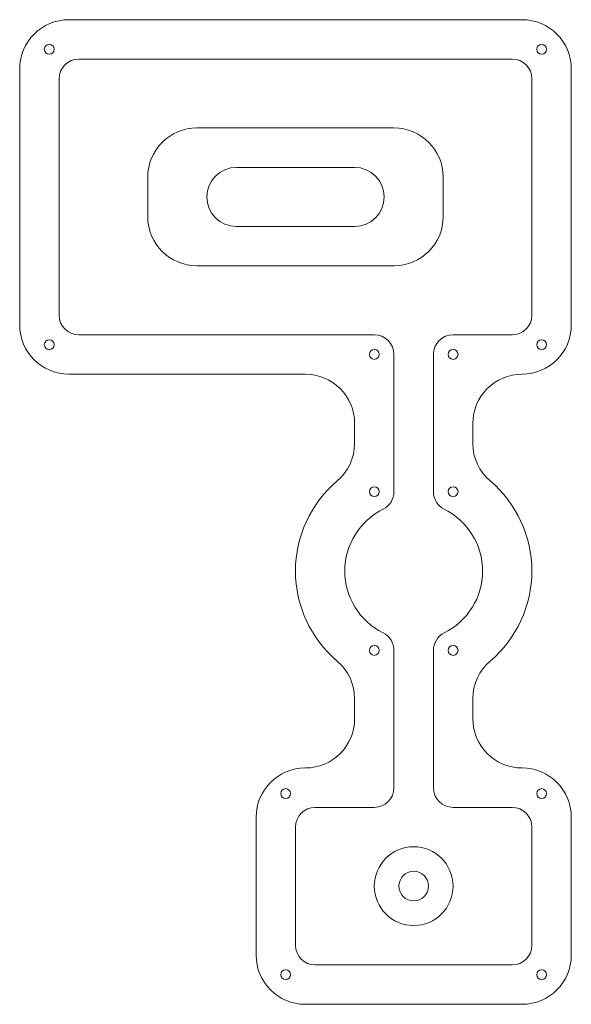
# Model space of a CAD drawing. Header units: inches. Extents: x 1.7 to 8.7, y 0.6 to 13.1.
import ezdxf

# ---------------------------------------------------------------- set-up
doc = ezdxf.new("R2010")
doc.units = ezdxf.units.IN
doc.header["$MEASUREMENT"] = 0

msp = doc.modelspace()

# ---------------------------------------------------------------- linework, layer by layer
at = {"color": 7, "linetype": 'Continuous', "lineweight": 0}
for p, q in [((8.04, 13.101), (2.29, 13.101)), ((7.915, 12.601), (2.415, 12.601)), ((1.665, 12.476), (1.665, 9.226)), ((8.665, 9.226), (8.665, 12.476)), ((2.165, 12.351), (2.165, 9.351)), ((8.165, 9.351), (8.165, 12.351)), ((6.415, 11.726), (3.915, 11.726)), ((5.915, 11.226), (4.415, 11.226)), ((3.29, 11.101), (3.29, 10.601)), ((7.04, 10.601), (7.04, 11.101)), ((4.415, 10.476), (5.915, 10.476)), ((3.915, 9.976), (6.415, 9.976)), ((2.415, 9.101), (6.165, 9.101)), ((7.165, 9.101), (7.915, 9.101)), ((6.415, 8.851), (6.415, 7.109)), ((6.915, 7.109), (6.915, 8.851)), ((2.29, 8.601), (5.29, 8.601)), ((5.915, 7.976), (5.915, 7.721)), ((7.415, 7.721), (7.415, 7.976)), ((6.415, 5.093), (6.415, 3.351)), ((6.915, 3.351), (6.915, 5.093)), ((5.915, 4.481), (5.915, 4.226)), ((7.415, 4.226), (7.415, 4.481)), ((6.165, 3.101), (5.415, 3.101)), ((7.915, 3.101), (7.165, 3.101)), ((4.665, 2.976), (4.665, 1.226)), ((8.665, 1.226), (8.665, 2.976)), ((5.165, 2.851), (5.165, 1.351)), ((8.165, 1.351), (8.165, 2.851)), ((5.415, 1.101), (7.915, 1.101)), ((5.29, 0.601), (8.04, 0.601))]:
    msp.add_line(p, q, dxfattribs=at)
for centre, radius in [((2.04, 12.726), 0.0625), ((2.04, 8.976), 0.0625), ((6.165, 8.851), 0.0625), ((7.165, 8.851), 0.0625), ((6.165, 7.109), 0.0625), ((6.165, 5.093), 0.0625), ((5.04, 3.276), 0.0625), ((6.665, 2.101), 0.5), ((6.665, 2.101), 0.188), ((5.04, 0.976), 0.0625)]:
    msp.add_circle(centre, radius, dxfattribs=at)
at = {"color": 5, "linetype": 'Continuous', "lineweight": 0}
for centre in [(8.29, 12.726), (8.29, 8.976), (7.165, 7.109), (7.165, 5.093), (8.29, 3.276), (8.29, 0.976)]:
    msp.add_circle(centre, 0.0625, dxfattribs=at)
at = {"color": 7, "linetype": 'Continuous', "lineweight": 0}
for centre, radius, start, end in [((2.29, 12.476), 0.625, 90, 180), ((8.04, 12.476), 0.625, 360, 90), ((2.415, 12.351), 0.25, 90, 180), ((7.915, 12.351), 0.25, 360, 90), ((3.915, 11.101), 0.625, 90, 180), ((6.415, 11.101), 0.625, 360, 90), ((4.415, 10.851), 0.375, 90, 270), ((5.915, 10.851), 0.375, 270, 90), ((3.915, 10.601), 0.625, 180, 270), ((6.415, 10.601), 0.625, 270, 0), ((2.415, 9.351), 0.25, 180, 270), ((7.915, 9.351), 0.25, 270, 0), ((2.29, 9.226), 0.625, 180, 270), ((8.04, 9.226), 0.625, 270, 0), ((6.165, 8.851), 0.25, 360, 90), ((7.165, 8.851), 0.25, 90, 180), ((5.29, 7.976), 0.625, 360, 90), ((8.04, 7.976), 0.625, 90, 180), ((5.29, 7.721), 0.625, 310.3202, 0), ((8.04, 7.721), 0.625, 180, 229.6798), ((6.665, 6.101), 1.5, 130.3202, 229.6798), ((6.665, 6.101), 1.5, 310.3202, 49.6798), ((6.165, 7.109), 0.25, 296.3878, 0), ((7.165, 7.109), 0.25, 180, 243.6122), ((6.665, 6.101), 0.875, 116.3878, 243.6122), ((6.665, 6.101), 0.875, 296.3878, 63.6122), ((6.165, 5.093), 0.25, 0, 63.6122), ((7.165, 5.093), 0.25, 116.3878, 180), ((5.29, 4.481), 0.625, 0, 49.6798), ((8.04, 4.481), 0.625, 130.3202, 180), ((5.29, 4.226), 0.625, 270, 0), ((8.04, 4.226), 0.625, 180, 270), ((5.29, 2.976), 0.625, 90, 180), ((8.04, 2.976), 0.625, 360, 90), ((6.165, 3.351), 0.25, 270, 0), ((7.165, 3.351), 0.25, 180, 270), ((5.415, 2.851), 0.25, 90, 180), ((7.915, 2.851), 0.25, 360, 90), ((5.415, 1.351), 0.25, 180, 270), ((7.915, 1.351), 0.25, 270, 0), ((5.29, 1.226), 0.625, 180, 270), ((8.04, 1.226), 0.625, 270, 0)]:
    msp.add_arc(centre, radius, start, end, dxfattribs=at)

doc.saveas('drawing.dxf')
